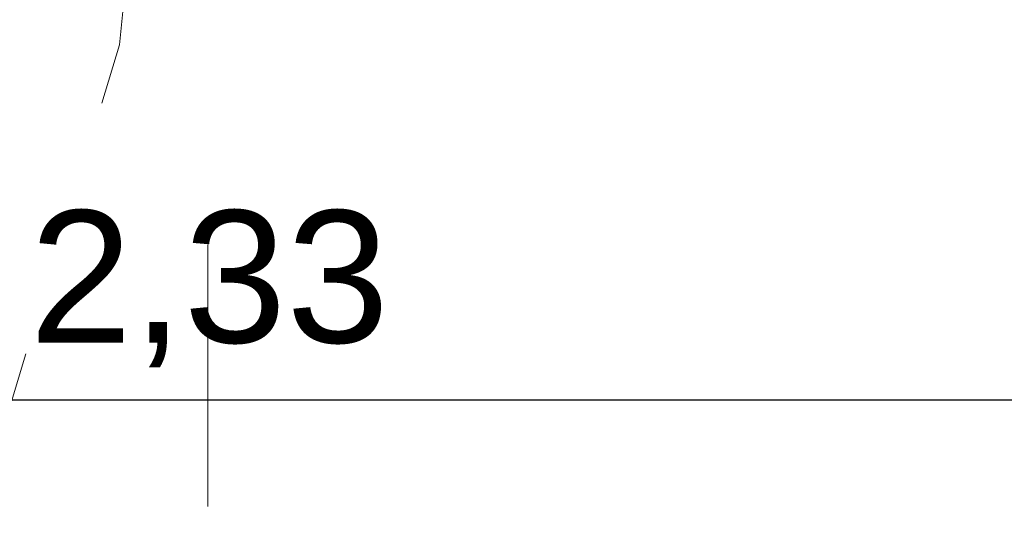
# Model space of a CAD drawing. Header units: metres. Extents: x 69 to 122.5, y -21.4 to -4.6.
# Tile 49 of 250: x 73.398 to 73.774, y -18.355 to -18.158. Entities that reach past the tile are written whole.
import ezdxf

# ---------------------------------------------------------------- set-up
doc = ezdxf.new("R2010")
doc.units = ezdxf.units.M
doc.header["$LTSCALE"] = 0.02
doc.linetypes.add('Dash Style-25', pattern=[1.2, 0.4, -0.8])
doc.linetypes.add('gestrichelt - 01', pattern=[2, 1, -1])
doc.layers.add('032_Metallarbeiten-Bemassung 1_20', color=7, linetype='Continuous', lineweight=9)
doc.layers.add('032_Metallarbeiten-Fenster', color=7, linetype='Continuous', lineweight=5)
doc.styles.add('Arial', font='arial.ttf')

msp = doc.modelspace()

# ---------------------------------------------------------------- linework, layer by layer
at = {"layer": '032_Metallarbeiten-Bemassung 1_20', "color": 0, "lineweight": -2}
msp.add_line((74.5901, -18.30274), (72.3499, -18.30274), dxfattribs=at)
at = {"layer": '032_Metallarbeiten-Fenster', "color": 8, "linetype": 'Dash Style-25', "lineweight": 9, "true_color": 0x808080}
msp.add_line((73.47, -18.74331), (73.47, -17.15467), dxfattribs=at)
at = {"layer": '032_Metallarbeiten-Fenster', "color": 8, "linetype": 'gestrichelt - 01', "lineweight": 5, "true_color": 0x808080}
msp.add_lwpolyline([(72.3198, -19.08355), (72.5419, -19.06168), (72.75546, -18.9969), (72.95228, -18.89169), (73.12479, -18.75012), (73.26637, -18.5776), (73.37157, -18.38078), (73.43635, -18.16722), (73.45823, -17.94513)], dxfattribs=at)

# ---------------------------------------------------------------- texts
at = {"layer": '032_Metallarbeiten-Bemassung 1_20', "color": 0, "lineweight": 13, "insert": (73.402, -18.29016), "char_height": 0.050436, "attachment_point": 7, "style": 'Arial'}
msp.add_mtext('2,33', dxfattribs=at)

doc.saveas('drawing.dxf')
